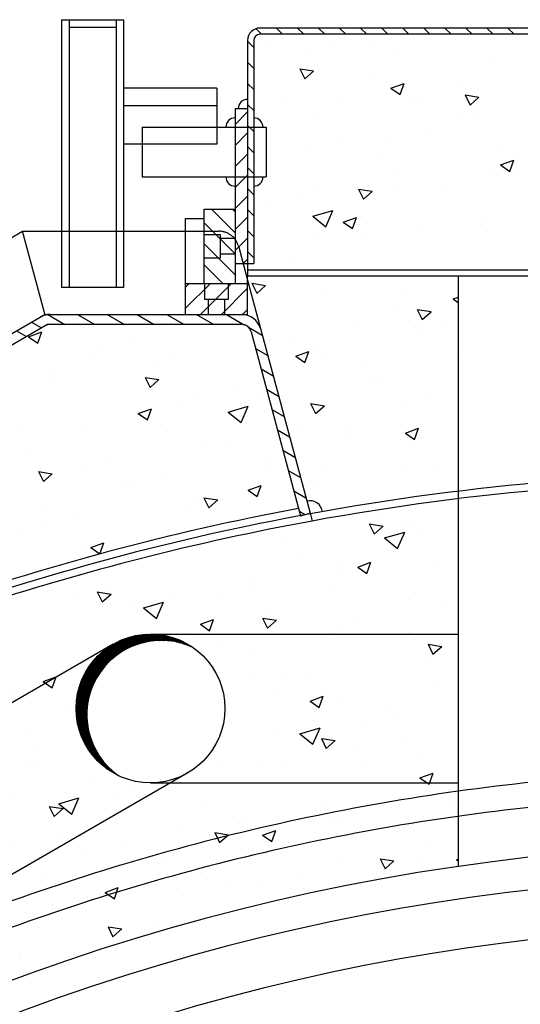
# Model space of a CAD drawing. Extents: x -1507204116 to 3732041488, y -170180604 to 62810664.
# Tile 27 of 54: x 124639 to 125043, y 3028 to 3822. Entities that reach past the tile are written whole.
import ezdxf

# ---------------------------------------------------------------- set-up
doc = ezdxf.new("R2010")
doc.units = 0
doc.header["$LTSCALE"] = 1000
doc.header["$MEASUREMENT"] = 0
for name, pattern in [('TRATTEGGIATAX2', [1.5, 1, -0.5]), ('TRATTI1', [4, 2.5, -1.5]), ('TRATTI2', [10, 6, -4])]:
    doc.linetypes.add(name, pattern=pattern)
doc.layers.get('0').update_dxf_attribs({"linetype": 'CONTINUOUS'})
for name, color, linetype in [('CONTORNO', 7, 'CONTINUOUS'), ('LINEAFIN', 4, 'CONTINUOUS'), ('SALDATUR', 3, 'CONTINUOUS'), ('TRATTEGG', 4, 'CONTINUOUS'), ('TRATTI1', 2, 'TRATTI1'), ('TRATTI2', 2, 'TRATTI2')]:
    doc.layers.add(name, color=color, linetype=linetype)

# ---------------------------------------------------------------- blocks, each defined once
blk = doc.blocks.new('*X227')
at = {"color": 0}
for p, q in [((6855.06, 5896.43), (6854.65, 5901.03)), ((6855.06, 5896.43), (6859.11, 5899.84)), ((6902.52, 5887.55), (6902.52, 5887.55)), ((6873.41, 5881.4), (6873.41, 5881.4)), ((6855.77, 5866.39), (6860.34, 5876.66)), ((6864.61, 5868.1), (6860.35, 5876.66)), ((6855.77, 5866.39), (6864.6, 5868.1)), ((6873.12, 5866.73), (6873.12, 5866.73)), ((6994.33, 5863.19), (6994.33, 5863.19)), ((6836.51, 5858.61), (6836.51, 5858.61)), ((6869.07, 5861.01), (6869.07, 5861.01)), ((6922.23, 5857.13), (6922.23, 5857.13)), ((6850.36, 5851.35), (6850.36, 5851.35)), ((6984.24, 5850.85), (6984.24, 5850.85)), ((6949.56, 5831.37), (6948.57, 5842.58)), ((6956.45, 5837.15), (6948.58, 5842.57)), ((6928.34, 5837.82), (6928.34, 5837.82)), ((6949.56, 5831.37), (6956.45, 5837.15)), ((6903.08, 5824.41), (6903.08, 5824.41)), ((7031.31, 5823.51), (7031.31, 5823.51)), ((7057.5, 5825.31), (7057.5, 5825.31)), ((7087.75, 5825.41), (7087.75, 5825.41)), ((6851.28, 5815.08), (6851.28, 5815.08)), ((6899.98, 5817.21), (6899.98, 5817.21)), ((6977.61, 5820.6), (6977.61, 5820.6)), ((7018.26, 5814.26), (7018.26, 5814.26)), ((7020.89, 5817.2), (7020.89, 5817.2)), ((7118.9, 5804.88), (7123.48, 5815.16)), ((7127.74, 5806.59), (7123.48, 5815.15)), ((6814.11, 5812.5), (6814.11, 5812.5)), ((6887.35, 5811.67), (6887.35, 5811.67)), ((7026.95, 5793.25), (7026.6, 5810.13)), ((7037.84, 5801.22), (7026.6, 5810.12)), ((7118.9, 5804.88), (7127.74, 5806.6)), ((6822.28, 5800.64), (6822.28, 5800.64)), ((7026.95, 5793.25), (7037.84, 5801.23)), ((7080.13, 5799.23), (7080.13, 5799.23)), ((7133.29, 5802.98), (7133.29, 5802.98)), ((7152.22, 5805.3), (7152.22, 5805.3)), ((7008.26, 5793.46), (7008.26, 5793.46)), ((7012.89, 5784.27), (7017.46, 5794.55)), ((7021.73, 5785.98), (7017.47, 5794.54)), ((7112.72, 5796.41), (7112.72, 5796.41)), ((6869.32, 5783.6), (6869.32, 5783.6)), ((6936.16, 5787.39), (6936.16, 5787.39)), ((6937.1, 5787.81), (6937.1, 5787.81)), ((7012.89, 5784.27), (7021.72, 5785.99)), ((7241.89, 5783.9), (7241.89, 5783.9)), ((7248.11, 5790.15), (7248.11, 5790.15)), ((7292.64, 5782.08), (7292.6, 5783.68)), ((7292.64, 5782.08), (7294.23, 5783.25)), ((6864.29, 5781.62), (6864.29, 5781.62)), ((7044.05, 5766.3), (7043.07, 5777.51)), ((7050.95, 5772.08), (7043.08, 5777.51)), ((7052.28, 5777.66), (7052.28, 5777.66)), ((7205.28, 5775.78), (7205.28, 5775.78)), ((7221.29, 5770.66), (7220.31, 5781.87)), ((7228.18, 5776.44), (7220.31, 5781.86)), ((7221.29, 5770.66), (7228.18, 5776.44)), ((6866.82, 5761.95), (6865.84, 5773.16)), ((6873.72, 5767.73), (6865.85, 5773.15)), ((6866.82, 5761.95), (6873.72, 5767.73)), ((6906.87, 5763.67), (6911.45, 5773.94)), ((6915.71, 5765.38), (6911.45, 5773.94)), ((6998.49, 5771.09), (6998.49, 5771.09)), ((7044.05, 5766.3), (7050.95, 5772.09)), ((6856.3, 5764.05), (6856.3, 5764.05)), ((6906.87, 5763.67), (6915.71, 5765.38)), ((6961.88, 5762.97), (6961.88, 5762.97)), ((7167.31, 5766.39), (7167.31, 5766.39)), ((7189.21, 5765.61), (7189.21, 5765.61)), ((7272.99, 5763.26), (7272.99, 5763.26)), ((6800.86, 5743.06), (6805.43, 5753.34)), ((6809.7, 5744.77), (6805.44, 5753.33)), ((6971.12, 5751.21), (6971.12, 5751.21)), ((7036.51, 5752.93), (7036.51, 5752.93)), ((7045.24, 5753.77), (7045.24, 5753.77)), ((7085.22, 5755.06), (7085.22, 5755.06)), ((7162.84, 5758.45), (7162.84, 5758.45)), ((7282.13, 5753.55), (7282.13, 5753.55)), ((6800.04, 5742.61), (6800.04, 5742.61)), ((6800.86, 5743.06), (6809.69, 5744.77)), ((6848.74, 5744.73), (6848.74, 5744.73)), ((6926.37, 5748.12), (6926.37, 5748.12)), ((6901.28, 5741.93), (6901.28, 5741.93)), ((7053.71, 5742.18), (7053.71, 5742.18)), ((7086.3, 5741.06), (7086.3, 5741.06)), ((7166.16, 5735.56), (7166.16, 5735.56)), ((7238.02, 5741.33), (7238.02, 5741.33)), ((6890.32, 5727.45), (6890.32, 5727.45)), ((7094.06, 5729.49), (7094.06, 5729.49)), ((7182.87, 5729.67), (7182.87, 5729.67)), ((7201.33, 5729.79), (7201.33, 5729.79)), ((7276.03, 5722.77), (7280.6, 5733.04)), ((7284.87, 5724.48), (7280.61, 5733.04)), ((7022.19, 5723.72), (7022.19, 5723.72)), ((7146.26, 5721.56), (7146.26, 5721.56)), ((7276.03, 5722.77), (7284.86, 5724.48)), ((6878.22, 5711.88), (6878.22, 5711.88)), ((6896.19, 5697.61), (6895.84, 5714.48)), ((6907.09, 5705.58), (6895.85, 5714.48)), ((6939.48, 5716.86), (6939.48, 5716.86)), ((6950.09, 5717.65), (6950.09, 5717.65)), ((7005.14, 5714.61), (7005.14, 5714.61)), ((7138.55, 5701.24), (7137.57, 5712.45)), ((7145.45, 5707.02), (7137.58, 5712.44)), ((7170.01, 5702.16), (7174.59, 5712.44)), ((7178.85, 5703.87), (7174.59, 5712.43)), ((6896.19, 5697.61), (6907.09, 5705.58)), ((6902.87, 5708.74), (6902.87, 5708.74)), ((6961.32, 5696.88), (6960.34, 5708.09)), ((6968.22, 5702.66), (6960.35, 5708.08)), ((7120.32, 5704.46), (7120.32, 5704.46)), ((7138.55, 5701.24), (7145.45, 5707.02)), ((7161.88, 5686.44), (7161.54, 5703.31)), ((7172.78, 5694.41), (7161.54, 5703.31)), ((7170.01, 5702.16), (7178.85, 5703.88)), ((6961.32, 5696.88), (6968.22, 5702.67)), ((7203.14, 5695.87), (7203.14, 5695.87)), ((7238.09, 5700.77), (7238.09, 5700.77)), ((6924.34, 5690.85), (6924.34, 5690.85)), ((6994.69, 5687.95), (6994.69, 5687.95)), ((7064, 5681.55), (7068.57, 5691.83)), ((7072.83, 5683.26), (7068.58, 5691.82)), ((7161.88, 5686.44), (7172.78, 5694.41)), ((7221.75, 5690.78), (7221.75, 5690.78)), ((7235.34, 5693.19), (7235.34, 5693.19)), ((7270.45, 5692.91), (7270.45, 5692.91)), ((6985.28, 5680.46), (6985.28, 5680.46)), ((7033.98, 5682.58), (7033.98, 5682.58)), ((7059.17, 5684.03), (7059.17, 5684.03)), ((7064, 5681.55), (7072.83, 5683.27)), ((7111.61, 5685.97), (7111.61, 5685.97)), ((6875.13, 5675.65), (6875.13, 5675.65)), ((6915.21, 5672.19), (6915.21, 5672.19)), ((6957.98, 5660.94), (6962.56, 5671.22)), ((6966.82, 5662.66), (6962.56, 5671.22)), ((7039.16, 5678.02), (7039.16, 5678.02)), ((7123.86, 5675.44), (7123.86, 5675.44)), ((7251.96, 5671.6), (7251.96, 5671.6)), ((6843.33, 5665.52), (6843.33, 5665.52)), ((7087.25, 5667.33), (7087.25, 5667.33)), ((7154.34, 5667.86), (7154.34, 5667.86)), ((7180.09, 5665.82), (7180.09, 5665.82)), ((6880.47, 5662.63), (6880.47, 5662.63)), ((6957.98, 5660.94), (6966.81, 5662.66)), ((7107.99, 5659.76), (7107.99, 5659.76)), ((7269.36, 5656.59), (7269.36, 5656.59)), ((6843.86, 5654.51), (6843.86, 5654.51)), ((6851.96, 5640.34), (6856.54, 5650.61)), ((6860.8, 5642.05), (6856.54, 5650.61)), ((6958.36, 5654.25), (6958.36, 5654.25)), ((6964.02, 5647.92), (6964.02, 5647.92)), ((7036.12, 5653.98), (7036.12, 5653.98)), ((7233.05, 5636.17), (7232.07, 5647.38)), ((7239.95, 5641.95), (7232.08, 5647.37)), ((6851.96, 5640.34), (6860.8, 5642.05)), ((6892.15, 5642.15), (6892.15, 5642.15)), ((7055.82, 5631.82), (7054.84, 5643.02)), ((7062.72, 5637.6), (7054.84, 5643.02)), ((7073.18, 5641.42), (7073.18, 5641.42)), ((7179.08, 5646.54), (7179.08, 5646.54)), ((7233.05, 5636.17), (7239.95, 5641.96)), ((6820.05, 5636.08), (6820.05, 5636.08)), ((6878.59, 5627.46), (6877.61, 5638.67)), ((6885.49, 5633.24), (6877.61, 5638.66)), ((6878.59, 5627.46), (6885.48, 5633.25)), ((6935.68, 5633.73), (6935.68, 5633.73)), ((7055.82, 5631.82), (7062.71, 5637.6)), ((6877.35, 5628.92), (6877.35, 5628.92)), ((7188.35, 5631.26), (7188.35, 5631.26)), ((7217.07, 5626.14), (7217.07, 5626.14)), ((7271.63, 5625.91), (7271.63, 5625.91)), ((6992.38, 5617.65), (6992.38, 5617.65)), ((7064.85, 5621.22), (7064.85, 5621.22)), ((7170.51, 5618.31), (7170.51, 5618.31)), ((7219.22, 5620.43), (7219.22, 5620.43)), ((6821.45, 5608.4), (6821.45, 5608.4)), ((6934.04, 5607.98), (6934.04, 5607.98)), ((6982.74, 5610.11), (6982.74, 5610.11)), ((7028.24, 5613.1), (7028.24, 5613.1)), ((7031.13, 5590.8), (7030.78, 5607.67)), ((7042.03, 5598.76), (7030.78, 5607.66)), ((7060.37, 5613.5), (7060.37, 5613.5)), ((7221.12, 5599.44), (7225.69, 5609.71)), ((7229.96, 5601.15), (7225.7, 5609.71)), ((6823.89, 5603.17), (6823.89, 5603.17)), ((6929.14, 5602.46), (6929.14, 5602.46)), ((7221.12, 5599.44), (7229.95, 5601.15)), ((7265.89, 5601.86), (7265.89, 5601.86)), ((6911.37, 5592.32), (6911.37, 5592.32)), ((7031.13, 5590.8), (7042.03, 5598.77)), ((7194.02, 5596.09), (7194.02, 5596.09)), ((7222.37, 5594.66), (7222.37, 5594.66)), ((7050.05, 5584.25), (7050.05, 5584.25)), ((6876.67, 5579.5), (6876.67, 5579.5)), ((6977.95, 5578.18), (6977.95, 5578.18)), ((7026.4, 5581.05), (7026.4, 5581.05)), ((7249.23, 5579.8), (7249.23, 5579.8)), ((6795.86, 5558.04), (6794.88, 5569.25)), ((6802.75, 5563.82), (6794.88, 5569.24)), ((6906.08, 5572.41), (6906.08, 5572.41)), ((6973.09, 5562.4), (6972.11, 5573.6)), ((6979.99, 5568.18), (6972.11, 5573.6)), ((6973.09, 5562.4), (6979.98, 5568.18)), ((7009.09, 5558.22), (7013.66, 5568.5)), ((7017.92, 5559.93), (7013.67, 5568.49)), ((7212.62, 5571.69), (7212.62, 5571.69)), ((6795.86, 5558.04), (6802.75, 5563.83)), ((6830.21, 5565.88), (6830.21, 5565.88)), ((6833.98, 5566.34), (6833.98, 5566.34)), ((7005.84, 5566.99), (7005.84, 5566.99)), ((7009.09, 5558.22), (7017.92, 5559.94)), ((6945.39, 5555.73), (6945.39, 5555.73)), ((6969.23, 5558.87), (6969.23, 5558.87)), ((7231, 5556.4), (7231, 5556.4)), ((7256.39, 5558.07), (7256.39, 5558.07)), ((6903.07, 5537.62), (6907.65, 5547.89)), ((6911.91, 5539.33), (6907.65, 5547.89)), ((7167.98, 5547.96), (7167.98, 5547.96)), ((7245.6, 5551.35), (7245.6, 5551.35)), ((6903.07, 5537.62), (6911.9, 5539.33)), ((6931.5, 5537.64), (6931.5, 5537.64)), ((7009.13, 5541.03), (7009.13, 5541.03)), ((7061.05, 5538.08), (7061.05, 5538.08)), ((6864.23, 5529.28), (6864.23, 5529.28)), ((6882.8, 5535.51), (6882.8, 5535.51)), ((6943.07, 5532.72), (6943.07, 5532.72)), ((7175.24, 5531.62), (7175.24, 5531.62)), ((7279.82, 5532.12), (7279.82, 5532.12)), ((6805.89, 5518.72), (6804.76, 5521)), ((6817.66, 5525.27), (6817.66, 5525.27)), ((7135.85, 5520.28), (7135.85, 5520.28)), ((7190.22, 5525.57), (7190.22, 5525.57)), ((7207.95, 5526.35), (7207.95, 5526.35)), ((6805.39, 5518.63), (6805.89, 5518.73)), ((6946.82, 5512.76), (6946.82, 5512.76)), ((6979.41, 5519.13), (6979.41, 5519.13)), ((7063.98, 5514.51), (7063.98, 5514.51)), ((7153.61, 5517.46), (7153.61, 5517.46)), ((7244.82, 5501.69), (7243.84, 5512.89)), ((7251.72, 5507.47), (7243.84, 5512.89)), ((6900.38, 5495.16), (6900.03, 5512.03)), ((6911.28, 5503.12), (6900.03, 5512.02)), ((6910.21, 5504.64), (6910.21, 5504.64)), ((6991.88, 5508.44), (6991.88, 5508.44)), ((7067.59, 5497.33), (7066.61, 5508.54)), ((7074.48, 5503.11), (7066.61, 5508.53)), ((7094.43, 5507.86), (7094.43, 5507.86)), ((7244.82, 5501.69), (7251.71, 5507.47)), ((7272.22, 5496.72), (7276.8, 5506.99)), ((7281.06, 5498.43), (7276.8, 5506.99)), ((6847.91, 5496.6), (6847.91, 5496.6)), ((6890.35, 5492.98), (6889.37, 5504.18)), ((6897.25, 5498.76), (6889.38, 5504.18)), ((6890.35, 5492.98), (6897.25, 5498.76)), ((6900.38, 5495.16), (6911.27, 5503.13)), ((6920.01, 5502.67), (6920.01, 5502.67)), ((7067.59, 5497.33), (7074.48, 5503.12)), ((7166.07, 5483.98), (7165.72, 5500.85)), ((7176.97, 5491.95), (7165.72, 5500.85)), ((7245.43, 5496.67), (7245.43, 5496.67)), ((7272.22, 5496.72), (7281.06, 5498.43)), ((6898.25, 5492.68), (6898.25, 5492.68)), ((7166.07, 5483.98), (7176.97, 5491.95)), ((7209.26, 5495.02), (7209.26, 5495.02)), ((7002.04, 5483.85), (7002.04, 5483.85)), ((7013.42, 5482.53), (7013.42, 5482.53)), ((7166.21, 5476.11), (7170.78, 5486.39)), ((7175.05, 5477.82), (7170.79, 5486.38)), ((7244.94, 5486.66), (7244.94, 5486.66)), ((7068.04, 5473.36), (7068.04, 5473.36)), ((7100.97, 5474.82), (7100.97, 5474.82)), ((7116.74, 5475.49), (7116.74, 5475.49)), ((7166.21, 5476.11), (7175.04, 5477.83)), ((7194.37, 5478.88), (7194.37, 5478.88)), ((6880.26, 5465.16), (6880.26, 5465.16)), ((6957.89, 5468.55), (6957.89, 5468.55)), ((7060.19, 5455.5), (7064.77, 5465.78)), ((7069.03, 5457.21), (7064.77, 5465.77)), ((7128.45, 5471.26), (7128.45, 5471.26)), ((7131.21, 5471.35), (7131.21, 5471.35)), ((6831.56, 5463.04), (6831.56, 5463.04)), ((6887.81, 5458.53), (6887.81, 5458.53)), ((6957, 5462.98), (6957, 5462.98)), ((7060.19, 5455.5), (7069.03, 5457.22)), ((7094.59, 5463.23), (7094.59, 5463.23)), ((7243.27, 5458.43), (7243.27, 5458.43)), ((6851.2, 5450.41), (6851.2, 5450.41)), ((6932.27, 5456.08), (6932.27, 5456.08)), ((7149.78, 5450.55), (7149.78, 5450.55)), ((7221.88, 5456.61), (7221.88, 5456.61)), ((6954.18, 5434.89), (6958.75, 5445.17)), ((6963.02, 5436.61), (6958.76, 5445.17)), ((7047.44, 5445.93), (7047.44, 5445.93)), ((7077.91, 5444.78), (7077.91, 5444.78)), ((7162.08, 5432.27), (7161.1, 5443.47)), ((7168.98, 5438.05), (7161.11, 5443.47)), ((7186.42, 5442.44), (7186.42, 5442.44)), ((6933.94, 5432.94), (6933.94, 5432.94)), ((6954.18, 5434.89), (6963.01, 5436.61)), ((6984.85, 5427.91), (6983.87, 5439.12)), ((6991.75, 5433.69), (6983.88, 5439.11)), ((6984.85, 5427.91), (6991.75, 5433.7)), ((7005.81, 5438.71), (7005.81, 5438.71)), ((7162.08, 5432.27), (7168.98, 5438.05)), ((7162.47, 5434.66), (7162.47, 5434.66)), ((6851.47, 5432.32), (6851.47, 5432.32)), ((6861.84, 5426.87), (6861.84, 5426.87)), ((6943.02, 5429.63), (6943.02, 5429.63)), ((6849.97, 5418.35), (6852.74, 5424.56)), ((6855.83, 5418.35), (6852.74, 5424.56)), ((6966.29, 5419.49), (6966.29, 5419.49)), ((7072.19, 5417.12), (7072.19, 5417.12)), ((7258.87, 5416.93), (7258.87, 5416.93)), ((7277.29, 5421.83), (7277.29, 5421.83)), ((7278.98, 5421.81), (7278.98, 5421.81)), ((7035.58, 5409), (7035.58, 5409)), ((7081.46, 5409.33), (7081.46, 5409.33)), ((7253.27, 5411.21), (7253.27, 5411.21)), ((6828.8, 5404.3), (6828.8, 5404.3)), ((7035.32, 5388.34), (7034.97, 5405.21)), ((7046.21, 5396.31), (7034.97, 5405.21)), ((7065.5, 5403.01), (7065.5, 5403.01)), ((7114.9, 5405.09), (7114.9, 5405.09)), ((7143.13, 5406.4), (7143.13, 5406.4)), ((6885.48, 5395.72), (6885.48, 5395.72)), ((6906.65, 5396.08), (6906.65, 5396.08)), ((6970.93, 5393.25), (6970.93, 5393.25)), ((7016.8, 5400.89), (7016.8, 5400.89)), ((7035.32, 5388.34), (7046.21, 5396.31)), ((7196.49, 5398.06), (7196.49, 5398.06)), ((6829.03, 5392.69), (6829.03, 5392.69)), ((7127.41, 5388.21), (7127.41, 5388.21)), ((7235.81, 5386.88), (7235.81, 5386.88)), ((6826.96, 5381.41), (6826.96, 5381.41)), ((7000.31, 5382.89), (7000.31, 5382.89)), ((7163.71, 5380.81), (7163.71, 5380.81)), ((7217.31, 5373.39), (7221.89, 5383.66)), ((7226.15, 5375.1), (7221.89, 5383.66)), ((7256.58, 5367.2), (7255.6, 5378.41)), ((7263.48, 5372.98), (7255.61, 5378.4)), ((6884.01, 5375.4), (6884.01, 5375.4)), ((6902.12, 5358.49), (6901.14, 5369.7)), ((6909.02, 5364.27), (6901.14, 5369.69)), ((7079.35, 5362.85), (7078.37, 5374.05)), ((7086.25, 5368.62), (7078.38, 5374.05)), ((7091.84, 5375.04), (7091.84, 5375.04)), ((7115.48, 5372.73), (7115.48, 5372.73)), ((7217.31, 5373.39), (7226.15, 5375.1)), ((7256.58, 5375.7), (7256.58, 5375.7)), ((7256.58, 5367.2), (7263.48, 5372.99)), ((6902.12, 5358.49), (6909.01, 5364.27)), ((6947.87, 5363.2), (6947.87, 5363.2)), ((7013.18, 5362.89), (7013.18, 5362.89)), ((7019.74, 5368.97), (7019.74, 5368.97)), ((7079.35, 5362.85), (7086.25, 5368.63)), ((7111.3, 5352.78), (7115.87, 5363.06)), ((7120.14, 5354.49), (7115.88, 5363.05)), ((7219.96, 5367.59), (7219.96, 5367.59)), ((7230.51, 5361.46), (7230.51, 5361.46)), ((6875.78, 5357.13), (6875.78, 5357.13)), ((6919.5, 5359.12), (6919.5, 5359.12)), ((6976.57, 5354.77), (6976.57, 5354.77)), ((7111.3, 5352.78), (7120.13, 5354.5)), ((7034.33, 5346.29), (7034.33, 5346.29)), ((7005.28, 5332.17), (7009.86, 5342.45)), ((7014.12, 5333.88), (7009.86, 5342.44)), ((6838.49, 5333.79), (6838.49, 5333.79)), ((7005.28, 5332.17), (7014.12, 5333.89)), ((7014.26, 5330.54), (7014.26, 5330.54)), ((7068.39, 5333.98), (7068.39, 5333.98)), ((7091.89, 5333.93), (7091.89, 5333.93)), ((7128.83, 5335.35), (7128.83, 5335.35)), ((7149.5, 5336.13), (7149.5, 5336.13)), ((6855.41, 5323.6), (6855.41, 5323.6)), ((6899.27, 5311.57), (6903.84, 5321.84)), ((6908.11, 5313.28), (6903.85, 5321.84)), ((6953.52, 5322.52), (6953.52, 5322.52)), ((6965.56, 5328.41), (6965.56, 5328.41)), ((6984.86, 5323.51), (6984.86, 5323.51)), ((6825, 5321.17), (6825, 5321.17)), ((6840.89, 5311.67), (6840.89, 5311.67)), ((6899.27, 5311.57), (6908.1, 5313.28)), ((6904.56, 5292.7), (6904.21, 5309.57)), ((6915.46, 5300.66), (6904.22, 5309.57)), ((6954.17, 5308.66), (6954.17, 5308.66)), ((7068.34, 5309.69), (7068.34, 5309.69)), ((6904.56, 5292.7), (6915.46, 5300.67)), ((6917.56, 5300.54), (6917.56, 5300.54)), ((6996.62, 5293.42), (6995.64, 5304.63)), ((7003.52, 5299.2), (6995.64, 5304.63)), ((6996.62, 5293.42), (7003.51, 5299.21)), ((7033.67, 5299.23), (7033.67, 5299.23)), ((6826.29, 5294.85), (6824.69, 5295.95)), ((6825.22, 5293.96), (6826.28, 5294.85)), ((6872.51, 5297.2), (6872.51, 5297.2)), ((6961.8, 5293.46), (6961.8, 5293.46)), ((6889.71, 5287.39), (6889.71, 5287.39)), ((6987.54, 5285.92), (6987.54, 5285.92))]:
    blk.add_line(p, q, dxfattribs=at)
blk = doc.blocks.new('*X188')
at = {"color": 0}
for p, q in [((6834.32, 5731.23), (6843.44, 5740.35)), ((6852.41, 5732.35), (6860.41, 5740.35)), ((6869.38, 5732.35), (6877.38, 5740.35)), ((6886.35, 5732.35), (6894.35, 5740.35)), ((6903.32, 5732.35), (6911.32, 5740.35)), ((6920.29, 5732.35), (6928.29, 5740.35)), ((6937.26, 5732.35), (6945.26, 5740.35)), ((6954.23, 5732.35), (6962.23, 5740.35)), ((6971.2, 5732.35), (6979.2, 5740.35)), ((6988.17, 5732.35), (6992.05, 5736.23)), ((6819.79, 5716.7), (6831.52, 5728.43)), ((6813.58, 5693.52), (6824.89, 5704.83)), ((6807.36, 5670.34), (6818.68, 5681.65)), ((6801.15, 5647.15), (6812.47, 5658.47)), ((6794.94, 5623.97), (6806.25, 5635.29)), ((6788.73, 5600.79), (6800.04, 5612.1)), ((6782.66, 5577.75), (6793.83, 5588.92)), ((6785.15, 5563.27), (6791.68, 5569.8)), ((6788.74, 5549.89), (6795.27, 5556.42)), ((6792.32, 5536.5), (6798.86, 5543.03)), ((6795.91, 5523.12), (6802.44, 5529.65)), ((6799.5, 5509.73), (6806.03, 5516.27)), ((6803.08, 5496.35), (6809.61, 5502.88)), ((6806.67, 5482.96), (6813.2, 5489.5)), ((6810.25, 5469.58), (6816.79, 5476.11)), ((6813.84, 5456.2), (6820.37, 5462.73)), ((6817.43, 5442.81), (6823.96, 5449.34)), ((6821.01, 5429.43), (6827.55, 5435.96)), ((6825.48, 5416.92), (6831.28, 5422.72)), ((6836.05, 5410.53), (6843.88, 5418.35)), ((6852.85, 5410.35), (6860.85, 5418.35)), ((6869.82, 5410.35), (6877.82, 5418.35)), ((6886.79, 5410.35), (6894.79, 5418.35)), ((6903.76, 5410.35), (6911.76, 5418.35)), ((6920.73, 5410.35), (6928.73, 5418.35)), ((6937.7, 5410.35), (6945.7, 5418.35)), ((6954.67, 5410.35), (6962.67, 5418.35)), ((6971.65, 5410.35), (6979.65, 5418.35)), ((6988.62, 5410.35), (6992.05, 5413.79))]:
    blk.add_line(p, q, dxfattribs=at)
blk = doc.blocks.new('*X223')
at = {"color": 0}
for p, q in [((6678.53, 5978.99), (6678.53, 5978.99)), ((6760.56, 5961.5), (6759.58, 5972.71)), ((6767.46, 5967.28), (6759.58, 5972.7)), ((6760.56, 5961.5), (6767.45, 5967.28)), ((6767.01, 5970.8), (6767.01, 5970.8)), ((6698.64, 5948.5), (6703.22, 5958.78)), ((6707.48, 5950.21), (6703.23, 5958.77)), ((6747.75, 5962.37), (6747.75, 5962.37)), ((6698.64, 5948.5), (6707.48, 5950.22)), ((6711.14, 5954.25), (6711.14, 5954.25)), ((6717.28, 5949.7), (6717.28, 5949.7)), ((6765.98, 5951.83), (6765.98, 5951.83)), ((6843.61, 5955.22), (6843.61, 5955.22)), ((6686.21, 5947.04), (6686.21, 5947.04)), ((6715.52, 5939.3), (6715.52, 5939.3)), ((6801.03, 5934.21), (6801.03, 5934.21)), ((6802.97, 5933.47), (6802.97, 5933.47)), ((6836.43, 5921.09), (6836.43, 5921.09)), ((6720.22, 5910.44), (6720.22, 5910.44)), ((6764.33, 5915.02), (6764.33, 5915.02)), ((6677.82, 5892.08), (6676.84, 5903.29)), ((6684.72, 5897.86), (6676.85, 5903.28)), ((6688.74, 5908.14), (6688.74, 5908.14)), ((6692.46, 5909.25), (6692.46, 5909.25)), ((6652.13, 5900.03), (6652.13, 5900.03)), ((6677.82, 5892.08), (6684.72, 5897.86)), ((6639.22, 5885.11), (6639.22, 5885.11)), ((6714.75, 5879.36), (6714.75, 5879.36)), ((6743.95, 5879.24), (6743.95, 5879.24)), ((6792.37, 5882.75), (6792.37, 5882.75)), ((6666.04, 5877.23), (6666.04, 5877.23)), ((6754.24, 5873.84), (6754.24, 5873.84)), ((6729.45, 5869.56), (6729.45, 5869.56)), ((6629.73, 5853.91), (6629.73, 5853.91)), ((6749.75, 5845.78), (6754.33, 5856.06)), ((6758.59, 5847.49), (6754.33, 5856.05)), ((6673.23, 5848.51), (6673.23, 5848.51)), ((6749.75, 5845.78), (6758.59, 5847.5)), ((6706.39, 5839.52), (6706.39, 5839.52)), ((6772.32, 5827.01), (6771.34, 5838.22)), ((6779.22, 5832.79), (6771.35, 5838.22)), ((6778.26, 5845.29), (6778.26, 5845.29)), ((6634.29, 5833.45), (6634.29, 5833.45)), ((6643.74, 5825.17), (6648.31, 5835.45)), ((6652.57, 5826.88), (6648.32, 5835.44)), ((6772.32, 5827.01), (6779.22, 5832.8)), ((6788.26, 5837.24), (6788.26, 5837.24)), ((6643.74, 5825.17), (6652.57, 5826.89)), ((6684.94, 5825.01), (6684.94, 5825.01)), ((6761.25, 5804.43), (6760.9, 5821.3)), ((6772.15, 5812.39), (6760.91, 5821.29)), ((6663.51, 5806.88), (6663.51, 5806.88)), ((6707.25, 5811.91), (6707.25, 5811.91)), ((6741.13, 5810.27), (6741.13, 5810.27)), ((6761.25, 5804.43), (6772.15, 5812.4)), ((6614.8, 5804.76), (6614.8, 5804.76)), ((6743.38, 5799.83), (6743.38, 5799.83)), ((6777.5, 5804.38), (6777.5, 5804.38)), ((6741.27, 5775.32), (6741.27, 5775.32)), ((6792.19, 5775.55), (6792.19, 5775.55)), ((6755.1, 5758.27), (6755.1, 5758.27))]:
    blk.add_line(p, q, dxfattribs=at)
blk = doc.blocks.new('*X205')
at = {"color": 0}
for p, q in [((6655.42, 5995.78), (6661.54, 5999.31)), ((6651.02, 5979.39), (6657.15, 5982.92)), ((6646.63, 5962.99), (6652.76, 5966.53)), ((6642.24, 5946.6), (6648.36, 5950.14)), ((6637.85, 5930.21), (6643.97, 5933.75)), ((6633.46, 5913.82), (6639.58, 5917.35)), ((6629.06, 5897.42), (6635.19, 5900.96)), ((6624.67, 5881.03), (6630.79, 5884.57)), ((6620.28, 5864.64), (6626.4, 5868.18)), ((6615.89, 5848.25), (6622.01, 5851.78)), ((6611.49, 5831.86), (6617.62, 5835.39)), ((6607.1, 5815.46), (6613.23, 5819)), ((6603.34, 5799.44), (6608.83, 5802.61)), ((6611.38, 5790.22), (6617.5, 5793.76)), ((6627.77, 5785.83), (6633.9, 5789.36)), ((6644.16, 5781.44), (6650.29, 5784.97)), ((6660.56, 5777.04), (6666.68, 5780.58)), ((6676.95, 5772.65), (6683.07, 5776.19)), ((6693.34, 5768.26), (6699.47, 5771.79)), ((6709.73, 5763.87), (6715.86, 5767.4)), ((6726.13, 5759.47), (6732.25, 5763.01)), ((6742.52, 5755.08), (6748.64, 5758.62)), ((6758.91, 5750.69), (6765.03, 5754.23)), ((6775.3, 5746.3), (6781.43, 5749.83))]:
    blk.add_line(p, q, dxfattribs=at)
blk = doc.blocks.new('*X226')
at = {"color": 0}
for p, q in [((8861.2, 7530.95), (8868.27, 7538.02)), ((8864.21, 7534.85), (8871.28, 7541.92)), ((8856.99, 7524.1), (8864.06, 7531.17)), ((8858.07, 7526.05), (8865.14, 7533.13)), ((8859.4, 7528.27), (8866.47, 7535.35)), ((8853.11, 7514.91), (8860.18, 7521.98)), ((8853.57, 7516.25), (8860.64, 7523.32)), ((8854.08, 7517.65), (8861.16, 7524.72)), ((8854.67, 7519.12), (8861.74, 7526.19)), ((8855.33, 7520.67), (8862.4, 7527.74)), ((8856.1, 7522.32), (8863.17, 7529.39)), ((8851.24, 7507.74), (8858.32, 7514.81)), ((8851.47, 7508.85), (8858.54, 7515.92)), ((8851.73, 7509.99), (8858.8, 7517.07)), ((8852.02, 7511.17), (8859.09, 7518.24)), ((8852.34, 7512.38), (8859.41, 7519.45)), ((8852.71, 7513.62), (8859.78, 7520.69)), ((8850.23, 7499.65), (8857.3, 7506.72)), ((8850.29, 7500.6), (8857.36, 7507.67)), ((8850.37, 7501.56), (8857.44, 7508.63)), ((8850.46, 7502.54), (8857.53, 7509.61)), ((8850.58, 7503.54), (8857.65, 7510.61)), ((8850.71, 7504.56), (8857.78, 7511.63)), ((8850.87, 7505.59), (8857.94, 7512.67)), ((8851.04, 7506.66), (8858.11, 7513.73)), ((8850.13, 7496.91), (8857.21, 7503.98)), ((8850.13, 7496.02), (8857.2, 7503.09)), ((8850.14, 7495.15), (8857.21, 7502.22)), ((8850.15, 7497.81), (8857.22, 7504.88)), ((8850.16, 7494.28), (8857.23, 7501.36)), ((8850.18, 7498.72), (8857.25, 7505.8)), ((8850.2, 7493.43), (8857.27, 7500.51)), ((8850.24, 7492.6), (8857.31, 7499.67)), ((8850.3, 7491.77), (8857.37, 7498.84)), ((8850.36, 7490.95), (8857.43, 7498.02)), ((8850.44, 7490.14), (8857.51, 7497.21)), ((8850.53, 7489.35), (8857.6, 7496.42)), ((8850.62, 7488.56), (8857.69, 7495.63)), ((8850.73, 7487.78), (8857.8, 7494.85)), ((8850.84, 7487.01), (8857.91, 7494.08)), ((8850.97, 7486.25), (8858.04, 7493.32)), ((8851.1, 7485.5), (8858.17, 7492.57)), ((8851.24, 7484.75), (8858.31, 7491.83)), ((8851.39, 7484.02), (8858.46, 7491.09)), ((8851.54, 7483.29), (8858.61, 7490.36)), ((8851.71, 7482.57), (8858.78, 7489.64)), ((8851.88, 7481.86), (8858.95, 7488.93)), ((8852.06, 7481.15), (8859.13, 7488.22)), ((8852.24, 7480.45), (8859.31, 7487.53)), ((8852.43, 7479.76), (8859.51, 7486.83)), ((8852.63, 7479.08), (8859.71, 7486.15)), ((8852.84, 7478.4), (8859.91, 7485.47)), ((8853.05, 7477.73), (8860.12, 7484.8)), ((8853.27, 7477.07), (8860.34, 7484.14)), ((8853.5, 7476.41), (8860.57, 7483.48)), ((8853.73, 7475.76), (8860.8, 7482.83)), ((8853.97, 7475.11), (8861.04, 7482.18)), ((8854.21, 7474.47), (8861.29, 7481.54)), ((8854.47, 7473.84), (8861.54, 7480.91)), ((8854.72, 7473.21), (8861.79, 7480.28)), ((8854.98, 7472.59), (8862.06, 7479.66)), ((8855.25, 7471.97), (8862.32, 7479.05)), ((8855.53, 7471.36), (8862.6, 7478.44)), ((8855.81, 7470.76), (8862.88, 7477.83)), ((8856.09, 7470.16), (8863.16, 7477.23)), ((8856.38, 7469.57), (8863.45, 7476.64)), ((8856.68, 7468.98), (8863.75, 7476.05)), ((8856.98, 7468.4), (8864.05, 7475.47)), ((8857.28, 7467.82), (8864.35, 7474.89)), ((8857.6, 7467.25), (8864.67, 7474.32)), ((8857.91, 7466.68), (8864.98, 7473.75)), ((8858.23, 7466.12), (8865.31, 7473.19)), ((8858.56, 7465.56), (8865.63, 7472.63)), ((8858.89, 7465.01), (8865.96, 7472.08)), ((8859.23, 7464.46), (8866.3, 7471.53)), ((8859.57, 7463.92), (8866.64, 7470.99)), ((8859.92, 7463.38), (8866.99, 7470.46)), ((8860.27, 7462.85), (8867.34, 7469.92)), ((8860.63, 7462.33), (8867.7, 7469.4)), ((8860.99, 7461.8), (8868.06, 7468.87)), ((8861.36, 7461.29), (8868.43, 7468.36)), ((8861.73, 7460.77), (8868.8, 7467.84)), ((8862.1, 7460.27), (8869.18, 7467.34)), ((8862.49, 7459.76), (8869.56, 7466.83)), ((8862.87, 7459.26), (8869.94, 7466.34)), ((8863.26, 7458.77), (8870.33, 7465.84)), ((8863.66, 7458.28), (8870.73, 7465.35)), ((8864.06, 7457.8), (8871.13, 7464.87)), ((8864.46, 7457.32), (8871.53, 7464.39)), ((8864.87, 7456.84), (8871.94, 7463.91)), ((8865.28, 7456.37), (8872.35, 7463.44)), ((8865.7, 7455.91), (8872.77, 7462.98)), ((8866.12, 7455.45), (8873.2, 7462.52)), ((8866.55, 7454.99), (8873.62, 7462.06)), ((8866.98, 7454.54), (8874.05, 7461.61)), ((8867.42, 7454.09), (8874.49, 7461.16)), ((8867.86, 7453.65), (8874.93, 7460.72)), ((8868.31, 7453.21), (8875.38, 7460.28)), ((8868.76, 7452.78), (8875.83, 7459.85)), ((8869.21, 7452.35), (8876.28, 7459.42)), ((8869.67, 7451.92), (8876.74, 7458.99)), ((8870.14, 7451.5), (8877.21, 7458.58)), ((8870.61, 7451.09), (8877.68, 7458.16)), ((8871.08, 7450.68), (8878.15, 7457.75)), ((8871.56, 7450.27), (8878.63, 7457.34)), ((8872.04, 7449.87), (8879.11, 7456.94)), ((8872.53, 7449.48), (8879.6, 7456.55)), ((8873.02, 7449.08), (8880.09, 7456.16)), ((8873.52, 7448.7), (8880.59, 7455.77)), ((8874.02, 7448.32), (8881.09, 7455.39)), ((8874.53, 7447.94), (8881.6, 7455.01)), ((8875.04, 7447.56), (8882.11, 7454.64)), ((8875.55, 7447.2), (8882.62, 7454.27)), ((8876.07, 7446.83), (8883.14, 7453.9)), ((8876.6, 7446.48), (8883.67, 7453.55)), ((8877.13, 7446.12), (8884.2, 7453.19)), ((8877.66, 7445.77), (8884.74, 7452.84)), ((8878.21, 7445.43), (8885.28, 7452.5)), ((8878.75, 7445.09), (8885.82, 7452.16)), ((8879.3, 7444.76), (8886.37, 7451.83)), ((8879.86, 7444.43), (8886.93, 7451.5)), ((8880.42, 7444.11), (8887.49, 7451.18)), ((8880.98, 7443.79), (8888.05, 7450.86)), ((8881.55, 7443.47), (8888.62, 7450.55)), ((8939.37, 7443.84), (8946.44, 7450.91)), ((8941.5, 7445.09), (8948.57, 7452.16)), ((8944.01, 7446.71), (8951.08, 7453.79)), ((8947.37, 7449.19), (8954.44, 7456.26)), ((8882.13, 7443.17), (8889.2, 7450.24)), ((8882.71, 7442.86), (8889.78, 7449.93)), ((8883.3, 7442.57), (8890.37, 7449.64)), ((8883.89, 7442.27), (8890.96, 7449.35)), ((8884.49, 7441.99), (8891.56, 7449.06)), ((8885.09, 7441.71), (8892.16, 7448.78)), ((8885.7, 7441.43), (8892.77, 7448.5)), ((8886.31, 7441.16), (8893.38, 7448.23)), ((8886.93, 7440.9), (8894, 7447.97)), ((8887.56, 7440.64), (8894.63, 7447.71)), ((8888.19, 7440.39), (8895.26, 7447.46)), ((8888.83, 7440.14), (8895.9, 7447.21)), ((8889.47, 7439.9), (8896.54, 7446.97)), ((8890.12, 7439.67), (8897.19, 7446.74)), ((8890.78, 7439.44), (8897.85, 7446.51)), ((8891.44, 7439.22), (8898.51, 7446.29)), ((8892.11, 7439), (8899.18, 7446.07)), ((8892.78, 7438.79), (8899.85, 7445.87)), ((8893.46, 7438.59), (8900.54, 7445.66)), ((8894.15, 7438.4), (8901.22, 7445.47)), ((8894.85, 7438.21), (8901.92, 7445.28)), ((8895.55, 7438.03), (8902.62, 7445.1)), ((8896.26, 7437.86), (8903.33, 7444.93)), ((8896.98, 7437.69), (8904.05, 7444.76)), ((8897.71, 7437.53), (8904.78, 7444.6)), ((8898.44, 7437.38), (8905.51, 7444.45)), ((8899.18, 7437.24), (8906.25, 7444.31)), ((8899.93, 7437.1), (8907, 7444.18)), ((8900.69, 7436.98), (8907.76, 7444.05)), ((8901.46, 7436.86), (8908.53, 7443.93)), ((8902.23, 7436.75), (8909.3, 7443.82)), ((8903.02, 7436.65), (8910.09, 7443.73)), ((8903.81, 7436.57), (8910.88, 7443.64)), ((8904.62, 7436.49), (8911.69, 7443.56)), ((8905.43, 7436.42), (8912.5, 7443.49)), ((8906.26, 7436.36), (8913.33, 7443.43)), ((8907.09, 7436.31), (8914.16, 7443.38)), ((8907.94, 7436.27), (8915.01, 7443.34)), ((8908.8, 7436.25), (8915.87, 7443.32)), ((8909.67, 7436.23), (8916.74, 7443.3)), ((8910.55, 7436.23), (8917.62, 7443.3)), ((8911.45, 7436.25), (8918.52, 7443.32)), ((8912.36, 7436.27), (8919.43, 7443.34)), ((8913.28, 7436.31), (8920.35, 7443.39)), ((8914.22, 7436.37), (8921.3, 7443.44)), ((8915.18, 7436.44), (8922.25, 7443.52)), ((8916.16, 7436.54), (8923.23, 7443.61)), ((8917.15, 7436.64), (8924.22, 7443.71)), ((8918.16, 7436.77), (8925.23, 7443.84)), ((8919.19, 7436.92), (8926.26, 7443.99)), ((8920.25, 7437.09), (8927.32, 7444.16)), ((8921.33, 7437.29), (8928.4, 7444.36)), ((8922.43, 7437.51), (8929.5, 7444.58)), ((8923.56, 7437.75), (8930.63, 7444.83)), ((8924.73, 7438.03), (8931.8, 7445.11)), ((8925.92, 7438.35), (8932.99, 7445.42)), ((8927.16, 7438.7), (8934.23, 7445.77)), ((8928.44, 7439.09), (8935.51, 7446.16)), ((8929.76, 7439.53), (8936.83, 7446.61)), ((8931.14, 7440.03), (8938.21, 7447.1)), ((8932.59, 7440.59), (8939.66, 7447.66)), ((8934.11, 7441.23), (8941.18, 7448.3)), ((8935.73, 7441.97), (8942.8, 7449.04)), ((8937.47, 7442.82), (8944.54, 7449.89))]:
    blk.add_line(p, q, dxfattribs=at)
blk = doc.blocks.new('*X217')
at = {"color": 0}
for p, q in [((6673.52, 5763.22), (6666.45, 5775.46)), ((6689.91, 5758.83), (6682.84, 5771.07)), ((6706.31, 5754.43), (6699.23, 5766.68)), ((6722.7, 5750.04), (6715.63, 5762.29)), ((6739.09, 5745.65), (6732.02, 5757.9)), ((6755.48, 5741.26), (6748.41, 5753.5)), ((6771.87, 5736.86), (6764.8, 5749.11)), ((6783.69, 5740.4), (6781.2, 5744.72))]:
    blk.add_line(p, q, dxfattribs=at)
blk = doc.blocks.new('*X212')
at = {"color": 0}
for p, q in [((6738.96, 5743.48), (6741.57, 5744.98)), ((6734.57, 5727.09), (6757.96, 5740.59)), ((6743.73, 5718.52), (6774.35, 5736.2)), ((6760.12, 5714.13), (6790.74, 5731.81)), ((6776.52, 5709.74), (6794.88, 5720.34))]:
    blk.add_line(p, q, dxfattribs=at)
blk = doc.blocks.new('*X213')
at = {"color": 0}
for p, q in [((6818.76, 5712.86), (6803.87, 5738.64)), ((6814.37, 5696.47), (6796.69, 5727.08)), ((6823.15, 5729.25), (6820.26, 5734.25)), ((6806.44, 5686.19), (6792.3, 5710.69)), ((6790.05, 5690.58), (6787.9, 5694.3))]:
    blk.add_line(p, q, dxfattribs=at)

msp = doc.modelspace()

# ---------------------------------------------------------------- linework, layer by layer
at = {"layer": 'CONTORNO', "color": 0, "lineweight": -2}
for p, q in [((124673.11, 3822.06), (124673.11, 3606.06)), ((124673.11, 3822.06), (124723.11, 3822.06)), ((124723.11, 3822.06), (124723.11, 3606.06)), ((125653, 3815.31), (124833, 3815.31)), ((124823, 3805.31), (124823, 3615.31)), ((124828, 3805.31), (124828, 3625.31)), ((125653, 3810.31), (124833, 3810.31)), ((124798.11, 3766.85), (124723.11, 3766.85)), ((124798.11, 3766.85), (124798.11, 3735.31)), ((124798.11, 3752.58), (124723.11, 3752.58)), ((124813, 3750.31), (124813, 3609.31)), ((124813, 3750.31), (124823, 3750.31)), ((124738, 3735.31), (124813, 3735.31)), ((124738, 3735.31), (124738, 3695.31)), ((124828, 3735.31), (124838, 3735.31)), ((124838, 3735.31), (124838, 3695.31)), ((124738, 3721.68), (124723.11, 3721.68)), ((124738, 3695.31), (124813, 3695.31)), ((124828, 3695.31), (124838, 3695.31)), ((124773, 3661.68), (124788, 3661.68)), ((124773, 3584.31), (124773, 3661.68)), ((124788, 3609.31), (124788, 3669.31)), ((124788, 3669.31), (124813, 3669.31)), ((124614.35, 3635.64), (124641.62, 3651.39)), ((124659.74, 3583.76), (124641.62, 3651.39)), ((124641.62, 3651.39), (124673.11, 3651.39)), ((124723.11, 3651.39), (124773, 3651.39)), ((124813, 3625.31), (124828, 3625.31)), ((124823, 3620.31), (125663, 3620.31)), ((124823, 3615.31), (125663, 3615.31)), ((124823, 3584.31), (124823, 3615.31)), ((124723.11, 3606.06), (124673.11, 3606.06)), ((124773, 3609.31), (124823, 3609.31)), ((124823, 3611.97), (124873.36, 3424.03)), ((124518.08, 3502.6), (124659.59, 3584.31)), ((124659.59, 3584.31), (124823, 3584.31)), ((124526.29, 3498.11), (124661.73, 3576.31)), ((124661.73, 3576.31), (124818.13, 3576.31)), ((124825.86, 3570.38), (124865.63, 3421.96)), ((124865.63, 3421.96), (124873.36, 3424.03))]:
    msp.add_line(p, q, dxfattribs=at)
msp.add_circle((124744.77, 3266.4), 60, dxfattribs=at)
for centre, radius, start, end in [((124833, 3805.31), 10, 90, 180), ((124833, 3805.31), 5, 90, 180), ((124663.88, 3568.31), 16, 90, 120), ((124818.13, 3568.31), 16, 15, 90), ((124663.88, 3568.31), 8, 90, 120), ((124818.13, 3568.31), 8, 15, 90)]:
    msp.add_arc(centre, radius, start, end, dxfattribs=at)
at = {"layer": 'LINEAFIN', "color": 0, "lineweight": -2}
msp.add_line((124993, 3139.05), (124993, 3615.31), dxfattribs=at)
for centre, radius, start, end in [((124753.43, 3261.4), 60, 64.78019, 235.21981), ((125243, 1407), 1750, 15, 200.82321), ((125243, 1407), 1723.82, 15, 200.00342), ((125243, 1407), 1683.82, 15, 198.67833)]:
    msp.add_arc(centre, radius, start, end, dxfattribs=at)
at = {"layer": 'SALDATUR', "color": 0, "lineweight": -2}
for centre, radius, start, end in [((124823, 3750.31), 7.5, 90, 180), ((124813, 3735.31), 7.5, 90, 180), ((124828, 3735.31), 7.5, 360, 90), ((124813, 3695.31), 7.5, 180, 270), ((124828, 3695.31), 7.5, 270, 360), ((124873.36, 3424.03), 10, 6.6437, 105)]:
    msp.add_arc(centre, radius, start, end, dxfattribs=at)
at = {"layer": 'TRATTI1', "color": 0, "lineweight": -2}
for p, q in [((124679.11, 3816.06), (124717.11, 3816.06)), ((124798.11, 3735.31), (124798.11, 3721.68)), ((124813, 3735.31), (124828, 3735.31)), ((124798.11, 3721.68), (124738, 3721.68)), ((124813, 3695.31), (124828, 3695.31)), ((124673.11, 3651.39), (124723.11, 3651.39)), ((124773, 3651.39), (124800.16, 3651.39)), ((124815.61, 3639.53), (124823, 3611.97))]:
    msp.add_line(p, q, dxfattribs=at)
at = {"layer": 'TRATTI1', "color": 0, "linetype": 'TRATTEGGIATAX2', "lineweight": -2}
for p, q in [((124788, 3648.81), (124801, 3648.81)), ((124801, 3648.81), (124801, 3629.81)), ((124801, 3645.81), (124813, 3645.81)), ((124813, 3632.81), (124801, 3632.81)), ((124801, 3629.81), (124788, 3629.81)), ((124788.5, 3596.31), (124788.5, 3609.31)), ((124807.5, 3609.31), (124807.5, 3596.31)), ((124807.5, 3596.31), (124788.5, 3596.31)), ((124791.5, 3584.31), (124791.5, 3596.31)), ((124804.5, 3596.31), (124804.5, 3584.31))]:
    msp.add_line(p, q, dxfattribs=at)
at = {"layer": 'TRATTI1', "color": 0, "lineweight": -2}
msp.add_arc((124800.16, 3635.39), 16, 15, 90, dxfattribs=at)
at = {"layer": 'TRATTI2', "color": 0, "lineweight": -2}
for p, q in [((124679.11, 3822.06), (124679.11, 3606.06)), ((124717.11, 3822.06), (124717.11, 3606.06)), ((124873.36, 3424.03), (124875.08, 3417.61)), ((124744.77, 3326.4), (124993, 3326.4)), ((124714.77, 3318.37), (124499.8, 3194.25)), ((124774.77, 3214.44), (124559.8, 3090.33)), ((124744.77, 3206.4), (124993, 3206.4))]:
    msp.add_line(p, q, dxfattribs=at)
for radius, start, end in [(2050, 78.18071, 100.38339), (2044, 78.14551, 100.36981), (2050, 100.38339, 109.61661), (2056, 100.62052, 109.37948), (2044, 100.36981, 131.85449), (1810, 11.64694, 201.34388), (1790, 12.77578, 201.28635)]:
    msp.add_arc((125243, 1407), radius, start, end, dxfattribs=at)

# ---------------------------------------------------------------- block references
at = {"layer": 'TRATTEGG', "color": 0, "lineweight": -2, "rotation": 284.9999999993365}
for name, p in [('*X205', (117518.93, 8692.12)), ('*X223', (117518.93, 8692.12)), ('*X217', (117518.93, 8692.12)), ('*X212', (117518.93, 8692.12)), ('*X227', (117518.93, 8692.12)), ('*X188', (117518.93, 8692.12)), ('*X213', (117518.93, 8692.12)), ('*X226', (115197.86, 9932.76))]:
    msp.add_blockref(name, p, dxfattribs=at)

doc.saveas('drawing.dxf')
